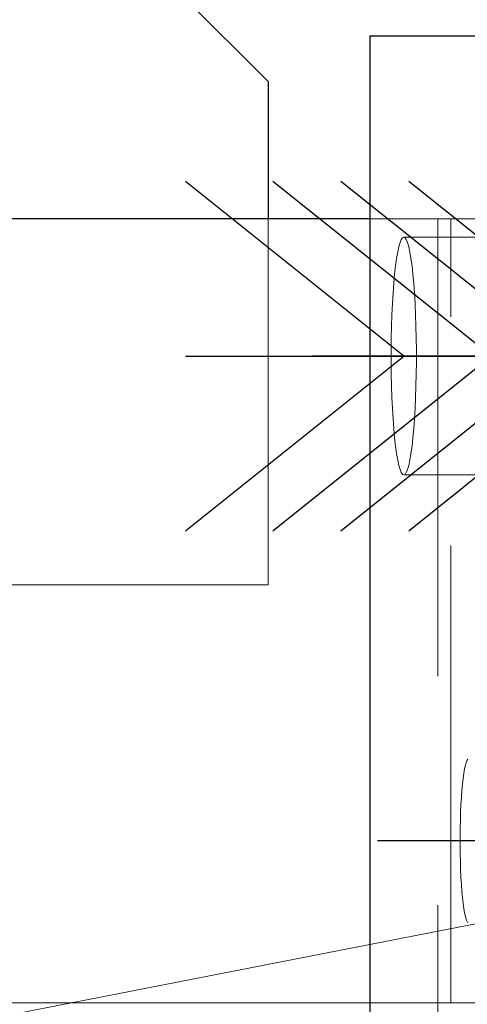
# Model space of a CAD drawing. Header units: millimetres. Extents: x 3526 to 4380, y 11541 to 12002.
# Tile 104 of 127: x 4218.45 to 4220.9, y 11721.53 to 11726.91. Entities that reach past the tile are written whole.
import ezdxf

# ---------------------------------------------------------------- set-up
doc = ezdxf.new("R2010")
doc.units = ezdxf.units.MM
doc.header["$LTSCALE"] = 10
doc.linetypes.add('HIDDEN', pattern=[0.375, 0.25, -0.125])
doc.linetypes.add('MITTE', pattern=[2, 1.25, -0.25, 0.25, -0.25])
doc.layers.get('Defpoints').update_dxf_attribs({"color": 1})
for name, color, linetype in [('PS_BOLT', 4, 'Continuous'), ('PS_MID', 5, 'MITTE'), ('PS_SHAPE', 3, 'Continuous')]:
    doc.layers.add(name, color=color, linetype=linetype)
for name, color, linetype, lineweight in [('PS_DIM', 4, 'Continuous', 13), ('PS_Hidden', 2, 'HIDDEN', 9), ('PS_Pos', 1, 'Continuous', 15), ('PS_SOLID', 7, 'Continuous', 30)]:
    doc.layers.add(name, color=color, linetype=linetype, lineweight=lineweight)
doc.styles.add('simplex', font='simplex.shx', dxfattribs={"width": 0.75})
doc.dimstyles.new('1_20_GŁ_DS1-LS20', dxfattribs={"dimtxt": 2, "dimasz": 2, "dimexe": 2, "dimexo": 5, "dimgap": 1, "dimtad": 1, "dimjust": 4, "dimdec": 0, "dimlfac": 20, "dimtxsty": 'simplex', "dimblk1": 'NONE', "dimsah": 1, "dimcen": 2, "dimclrd": 256, "dimclre": 256, "dimclrt": 4, "dimadec": 1, "dimazin": 0, "dimtfac": 1, "dimtdec": 0, "dimtmove": 2, "dimatfit": 3, "dimfxl": 1, "dimarcsym": 0})

# ---------------------------------------------------------------- blocks, each defined once
blk = doc.blocks.new('*D186')
at = {"layer": 'Defpoints', "color": 0, "transparency": 16777216}
for p in [(4225.5509, 11738.1324), (3922.9614, 11716.8237), (4225.5509, 11715.8237)]:
    blk.add_point(p, dxfattribs=at)
at = {"layer": 'PS_DIM', "lineweight": -2, "transparency": 16777216}
for p, q in [((3922.9614, 11721.8237), (3922.9614, 11740.1324)), ((4225.5509, 11720.8237), (4225.5509, 11740.1324)), ((3922.9614, 11738.1324), (4223.5509, 11738.1324))]:
    blk.add_line(p, q, dxfattribs=at)
at = {"layer": 'PS_DIM', "transparency": 16777216}
blk.add_solid([(4223.5509, 11738.4657), (4223.5509, 11737.7991), (4225.5509, 11738.1324)], dxfattribs=at)
at = {"layer": 'PS_DIM', "color": 4, "transparency": 16777216, "insert": (4223.5309, 11734.5053), "char_height": 2, "attachment_point": 5, "rotation": 90, "style": 'simplex'}
blk.add_mtext('9986', dxfattribs=at)
blk = doc.blocks.new('_None')
blk = doc.blocks.new('*X687')
at = {"color": 30, "linetype": 'Continuous'}
for p, q in [((4221.3994, 11725.0737), (4220.2061, 11726.0282)), ((4223.0649, 11725.0737), (4224.2581, 11726.0282)), ((4220.2061, 11724.1191), (4221.3994, 11725.0737)), ((4220.2061, 11725.0737), (4224.2581, 11725.0737)), ((4224.2581, 11724.1191), (4223.0649, 11725.0737))]:
    blk.add_line(p, q, dxfattribs=at)
blk = doc.blocks.new('*X689')
at = {"color": 30, "linetype": 'Continuous'}
for p, q in [((4220.5504, 11725.0737), (4219.3571, 11726.0282)), ((4222.2159, 11725.0737), (4223.4091, 11726.0282)), ((4219.3571, 11724.1191), (4220.5504, 11725.0737)), ((4219.3571, 11725.0737), (4223.4091, 11725.0737)), ((4223.4091, 11724.1191), (4222.2159, 11725.0737))]:
    blk.add_line(p, q, dxfattribs=at)
blk = doc.blocks.new('*X695')
at = {"color": 30, "linetype": 'Continuous'}
for p, q in [((4221.0279, 11725.0737), (4219.8347, 11726.0282)), ((4222.6935, 11725.0737), (4223.8867, 11726.0282)), ((4219.8347, 11724.1191), (4221.0279, 11725.0737)), ((4219.8347, 11725.0737), (4223.8867, 11725.0737)), ((4223.8867, 11724.1191), (4222.6935, 11725.0737))]:
    blk.add_line(p, q, dxfattribs=at)
blk = doc.blocks.new('*X696')
at = {"color": 30, "linetype": 'Continuous'}
for p, q in [((4221.7708, 11725.0737), (4220.5776, 11726.0282)), ((4223.4363, 11725.0737), (4224.6296, 11726.0282)), ((4220.5776, 11724.1191), (4221.7708, 11725.0737)), ((4220.5776, 11725.0737), (4224.6296, 11725.0737)), ((4224.6296, 11724.1191), (4223.4363, 11725.0737))]:
    blk.add_line(p, q, dxfattribs=at)
blk = doc.blocks.new('*X697')
at = {"layer": 'PS_Hidden', "color": 2, "linetype": 'HIDDEN'}
for p, q in [((4219.8081, 11725.8237), (4219.8081, 11723.8237)), ((4220.7361, 11725.8237), (4220.3646, 11725.8237)), ((4220.7361, 11725.8237), (4220.7361, 11716.8237)), ((4220.8081, 11725.8237), (4220.7361, 11725.8237)), ((4222.7986, 11725.8237), (4220.8081, 11725.8237)), ((4220.8081, 11721.5387), (4220.8081, 11725.8237)), ((4220.5365, 11725.7104), (4220.5297, 11725.6939)), ((4220.5434, 11725.7203), (4220.5365, 11725.7104)), ((4220.5504, 11725.7237), (4220.5434, 11725.7203)), ((4220.5573, 11725.7203), (4220.5504, 11725.7237)), ((4220.5504, 11725.7237), (4221.5447, 11725.7237)), ((4220.5642, 11725.7104), (4220.5573, 11725.7203)), ((4220.571, 11725.6939), (4220.5642, 11725.7104)), ((4220.5232, 11725.671), (4220.5169, 11725.642)), ((4220.5297, 11725.6939), (4220.5232, 11725.671)), ((4220.5776, 11725.671), (4220.571, 11725.6939)), ((4220.5838, 11725.642), (4220.5776, 11725.671)), ((4220.511, 11725.6072), (4220.5054, 11725.5669)), ((4220.5169, 11725.642), (4220.511, 11725.6072)), ((4220.5898, 11725.6072), (4220.5838, 11725.642)), ((4220.5953, 11725.5669), (4220.5898, 11725.6072)), ((4220.5054, 11725.5669), (4220.5004, 11725.5215)), ((4220.6004, 11725.5215), (4220.5953, 11725.5669)), ((4220.5004, 11725.5215), (4220.4958, 11725.4715)), ((4220.6049, 11725.4715), (4220.6004, 11725.5215)), ((4220.4958, 11725.4715), (4220.4918, 11725.4175)), ((4220.6089, 11725.4175), (4220.6049, 11725.4715)), ((4220.4918, 11725.4175), (4220.4884, 11725.3599)), ((4220.6123, 11725.3599), (4220.6089, 11725.4175)), ((4220.4884, 11725.3599), (4220.4857, 11725.2994)), ((4220.615, 11725.2994), (4220.6123, 11725.3599)), ((4220.4857, 11725.2994), (4220.4836, 11725.2366)), ((4220.6171, 11725.2366), (4220.615, 11725.2994)), ((4220.4836, 11725.2366), (4220.4822, 11725.1721)), ((4220.6185, 11725.1721), (4220.6171, 11725.2366)), ((4220.4822, 11725.1721), (4220.4815, 11725.1066)), ((4220.6193, 11725.1066), (4220.6185, 11725.1721)), ((4220.4815, 11725.1066), (4220.4815, 11725.0407)), ((4220.6193, 11725.0407), (4220.6193, 11725.1066)), ((4220.4815, 11725.0407), (4220.4822, 11724.9752)), ((4220.6185, 11724.9752), (4220.6193, 11725.0407)), ((4220.4822, 11724.9752), (4220.4836, 11724.9107)), ((4220.6171, 11724.9107), (4220.6185, 11724.9752)), ((4220.4836, 11724.9107), (4220.4857, 11724.8479)), ((4220.615, 11724.8479), (4220.6171, 11724.9107)), ((4220.4857, 11724.8479), (4220.4884, 11724.7874)), ((4220.6123, 11724.7874), (4220.615, 11724.8479)), ((4220.4884, 11724.7874), (4220.4918, 11724.7298)), ((4220.6089, 11724.7298), (4220.6123, 11724.7874)), ((4220.4918, 11724.7298), (4220.4958, 11724.6758)), ((4220.6049, 11724.6758), (4220.6089, 11724.7298)), ((4220.4958, 11724.6758), (4220.5004, 11724.6258)), ((4220.6004, 11724.6258), (4220.6049, 11724.6758)), ((4220.5004, 11724.6258), (4220.5054, 11724.5805)), ((4220.5054, 11724.5805), (4220.511, 11724.5402)), ((4220.5898, 11724.5402), (4220.5953, 11724.5805)), ((4220.5953, 11724.5805), (4220.6004, 11724.6258)), ((4220.511, 11724.5402), (4220.5169, 11724.5053)), ((4220.5838, 11724.5053), (4220.5898, 11724.5402)), ((4220.5169, 11724.5053), (4220.5232, 11724.4763)), ((4220.5232, 11724.4763), (4220.5297, 11724.4535)), ((4220.571, 11724.4535), (4220.5776, 11724.4763)), ((4220.5776, 11724.4763), (4220.5838, 11724.5053)), ((4220.5297, 11724.4535), (4220.5365, 11724.437)), ((4220.5365, 11724.437), (4220.5434, 11724.427)), ((4220.5434, 11724.427), (4220.5504, 11724.4237)), ((4220.5504, 11724.4237), (4220.5573, 11724.427)), ((4220.5504, 11724.4237), (4221.5447, 11724.4237)), ((4220.5573, 11724.427), (4220.5642, 11724.437)), ((4220.5642, 11724.437), (4220.571, 11724.4535)), ((4219.8081, 11723.8237), (4213.8081, 11723.8237)), ((4220.8963, 11722.8645), (4220.8916, 11722.853)), ((4220.9011, 11722.8714), (4220.8963, 11722.8645)), ((4220.8827, 11722.8171), (4220.8786, 11722.793)), ((4220.887, 11722.8372), (4220.8827, 11722.8171)), ((4220.8916, 11722.853), (4220.887, 11722.8372)), ((4220.8748, 11722.7651), (4220.8713, 11722.7337)), ((4220.8786, 11722.793), (4220.8748, 11722.7651)), ((4220.8681, 11722.6991), (4220.8654, 11722.6617)), ((4220.8713, 11722.7337), (4220.8681, 11722.6991)), ((4220.8654, 11722.6617), (4220.863, 11722.6218)), ((4220.863, 11722.6218), (4220.8611, 11722.58)), ((4220.8596, 11722.5365), (4220.8587, 11722.4918)), ((4220.8611, 11722.58), (4220.8596, 11722.5365)), ((4220.8587, 11722.4918), (4220.8582, 11722.4465)), ((4220.8582, 11722.4465), (4220.8582, 11722.4009)), ((4220.8582, 11722.4009), (4220.8587, 11722.3555)), ((4220.8587, 11722.3555), (4220.8596, 11722.3109)), ((4220.8596, 11722.3109), (4220.8611, 11722.2674)), ((4220.8611, 11722.2674), (4220.863, 11722.2255)), ((4220.863, 11722.2255), (4220.8654, 11722.1856)), ((4220.8654, 11722.1856), (4220.8681, 11722.1482)), ((4220.8681, 11722.1482), (4220.8713, 11722.1136)), ((4220.8713, 11722.1136), (4220.8748, 11722.0822)), ((4220.8748, 11722.0822), (4220.8786, 11722.0543)), ((4220.8786, 11722.0543), (4220.8827, 11722.0302)), ((4220.8827, 11722.0302), (4220.887, 11722.0101)), ((4220.887, 11722.0101), (4220.8916, 11721.9943)), ((4220.8916, 11721.9943), (4220.8963, 11721.9829)), ((4220.8963, 11721.9829), (4220.9011, 11721.976)), ((4220.8081, 11721.5387), (4064.9678, 11721.5387)), ((4222.7986, 11721.5387), (4220.8081, 11721.5387))]:
    blk.add_line(p, q, dxfattribs=at)
at = {"layer": 'PS_MID', "color": 5, "linetype": 'MITTE'}
for p, q in [((4222.0447, 11725.0737), (4220.0504, 11725.0737)), ((4222.5223, 11725.0737), (4220.5279, 11725.0737)), ((4222.4002, 11722.4237), (4220.4059, 11722.4237))]:
    blk.add_line(p, q, dxfattribs=at)
at = {"layer": 'PS_SOLID', "color": 7, "linetype": 'Continuous'}
for p, q in [((4219.8081, 11726.5737), (4216.3081, 11730.0737)), ((4220.3646, 11726.8237), (4220.3646, 11715.8237)), ((4220.3646, 11726.8237), (4221.359, 11726.8237)), ((4219.8081, 11726.5737), (4219.8081, 11725.8237)), ((4220.3646, 11725.8237), (4064.9678, 11725.8237))]:
    blk.add_line(p, q, dxfattribs=at)
blk = doc.blocks.new('*X708')
at = {"color": 1}
blk.add_line((4217.6336, 11721.3237), (4227.5374, 11723.2592), dxfattribs=at)

msp = doc.modelspace()

# ---------------------------------------------------------------- block references
at = {"layer": 'PS_BOLT', "color": 30}
for name in ['*X689', '*X695', '*X687', '*X696']:
    msp.add_blockref(name, (0, 0), dxfattribs=at)
at = {"layer": 'PS_Pos'}
msp.add_blockref('*X708', (0, 0), dxfattribs=at)
at = {"layer": 'PS_SHAPE'}
msp.add_blockref('*X697', (0, 0), dxfattribs=at)

# ---------------------------------------------------------------- dimensions: what is measured, and where the dimension line sits
at = {"layer": 'PS_DIM'}
dim = msp.add_linear_dim(base=(4225.5509, 11738.1324), p1=(3922.9614, 11716.8237), p2=(4225.5509, 11715.8237), text='9986', dimstyle='1_20_GŁ_DS1-LS20', dxfattribs=at)
dim.commit()
dim.dimension.update_dxf_attribs({"geometry": '*D186', "text_midpoint": (4223.5309, 11734.5053), "dimtype": 128, "text_rotation": 90})

doc.saveas('drawing.dxf')
